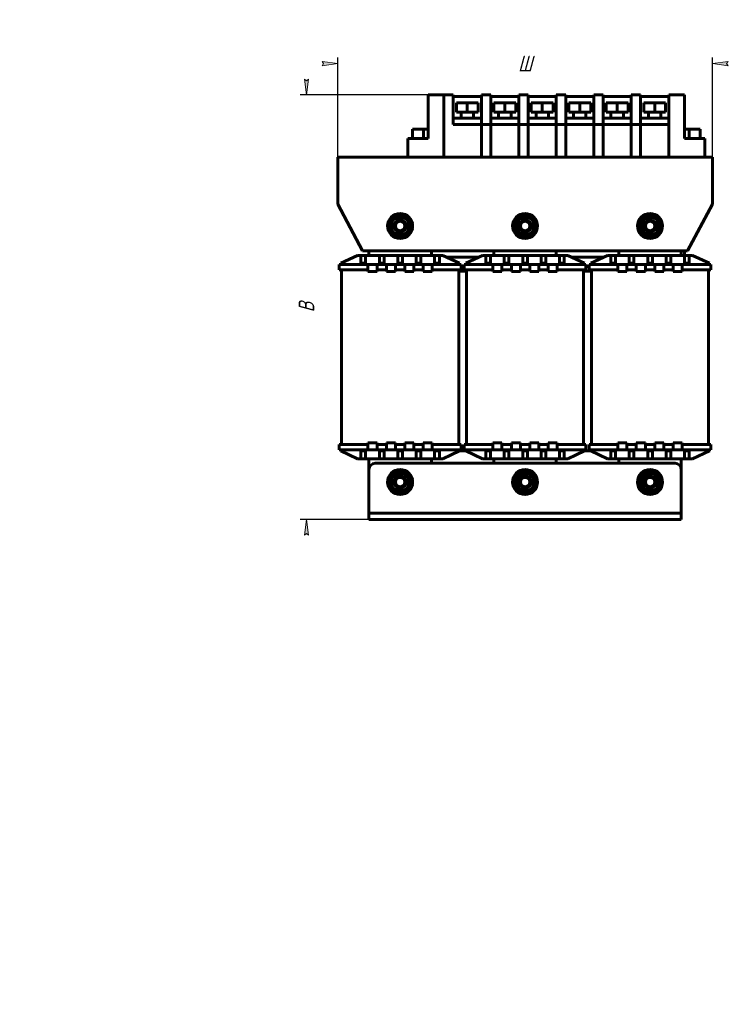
# Model space of a CAD drawing. Header units: millimetres. Extents: x 0 to 420, y 0 to 594.
# Tile 1 of 6: x 0 to 226, y 0 to 315. Entities that reach past the tile are written whole.
import ezdxf

# ---------------------------------------------------------------- set-up
doc = ezdxf.new("R2010")
doc.units = ezdxf.units.MM
doc.linetypes.add('K5LT_BASIC', pattern=[0])
doc.linetypes.add('K5LT_THIN', pattern=[0])
doc.layers.add('Системный слой', color=7, linetype='Continuous')
doc.styles.add('KDIMTEXTSTYLE', font='GOST_AU.SHX', dxfattribs={"width": 0.96, "oblique": 15, "height": 5})
doc.dimstyles.new('KDIMSTYLE (1.00)', dxfattribs={"dimtxt": 5, "dimasz": 1, "dimexe": 2, "dimexo": 0, "dimgap": 1, "dimtad": 1, "dimtxsty": 'KDIMTEXTSTYLE', "dimsah": 1, "dimcen": 0, "dimdle": 1, "dimadec": 0, "dimazin": 0, "dimtfac": 0.667, "dimtmove": 0, "dimatfit": 3, "dimfxl": 1, "dimtvp": 1, "dimtolj": 1, "dimtzin": 0, "dimarcsym": 0})

# ---------------------------------------------------------------- blocks, each defined once
blk = doc.blocks.new('U0')
at = {"layer": 'Системный слой', "color": 150, "linetype": 'K5LT_BASIC', "lineweight": 60, "true_color": 0x0080ff}
for p, q in [((142.3, 236.66), (141.3, 236.07)), ((146.79, 239.28), (146.05, 238.85))]:
    blk.add_line(p, q, dxfattribs=at)
blk = doc.blocks.new('U1')
at = {"layer": 'Системный слой', "color": 150, "linetype": 'K5LT_BASIC', "lineweight": 60, "true_color": 0x0080ff}
for p, q in [((111.8, 239.83), (111.8, 241.28)), ((111.8, 171.28), (111.8, 174.73))]:
    blk.add_line(p, q, dxfattribs=at)
blk = doc.blocks.new('U2')
at = {"layer": 'Системный слой', "color": 150, "linetype": 'K5LT_BASIC', "lineweight": 60, "true_color": 0x0080ff}
for start, end in [(107.9374, 147.0173), (47.9374, 87.0173), (167.9374, 207.0173), (347.9374, 27.0173), (227.9374, 247.4773), (258.2791, 267.0173), (287.9374, 327.0173)]:
    blk.add_arc((161.8, 167.28), 3.18, start, end, dxfattribs=at)
blk = doc.blocks.new('U3')
at = {"layer": 'Системный слой', "color": 150, "linetype": 'K5LT_BASIC', "lineweight": 60, "true_color": 0x0080ff}
for p, q in [((171.8, 241.28), (171.8, 239.83)), ((171.8, 174.73), (171.8, 173.28))]:
    blk.add_line(p, q, dxfattribs=at)
blk = doc.blocks.new('U4')
at = {"layer": 'Системный слой', "color": 150, "linetype": 'K5LT_BASIC', "lineweight": 60, "true_color": 0x0080ff}
for p, q in [((151.8, 239.83), (151.8, 241.28)), ((151.8, 173.28), (151.8, 174.73))]:
    blk.add_line(p, q, dxfattribs=at)
blk = doc.blocks.new('U5')
at = {"layer": 'Системный слой', "color": 150, "linetype": 'K5LT_BASIC', "lineweight": 60, "true_color": 0x0080ff}
for p, q in [((101.8, 271.28), (124.3, 271.28)), ((219.3, 271.28), (221.8, 271.28))]:
    blk.add_line(p, q, dxfattribs=at)
blk = doc.blocks.new('U6')
at = {"layer": 'Системный слой', "color": 150, "linetype": 'K5LT_BASIC', "lineweight": 60, "true_color": 0x0080ff}
for start, end in [(107.9374, 147.0173), (47.9374, 87.0173), (167.9374, 207.0173), (347.9374, 27.0173), (227.9374, 247.4773), (258.2791, 267.0173), (287.9374, 327.0173)]:
    blk.add_arc((121.8, 167.28), 3.18, start, end, dxfattribs=at)
blk = doc.blocks.new('U7')
at = {"layer": 'Системный слой', "color": 150, "linetype": 'K5LT_BASIC', "lineweight": 60, "true_color": 0x0080ff}
for start, end in [(107.9374, 147.0173), (47.9374, 87.0173), (167.9374, 207.0173), (347.9374, 27.0173), (227.9374, 247.4773), (258.2791, 267.0173), (287.9374, 327.0173)]:
    blk.add_arc((161.8, 249.28), 3.18, start, end, dxfattribs=at)
blk = doc.blocks.new('U8')
at = {"layer": 'Системный слой', "color": 150, "linetype": 'K5LT_BASIC', "lineweight": 60, "true_color": 0x0080ff}
for p, q in [((211.8, 241.28), (211.8, 239.83)), ((211.8, 174.73), (211.8, 171.28))]:
    blk.add_line(p, q, dxfattribs=at)
blk = doc.blocks.new('U9')
at = {"layer": 'Системный слой', "color": 150, "linetype": 'K5LT_BASIC', "lineweight": 60, "true_color": 0x0080ff}
for p, q in [((191.8, 239.83), (191.8, 241.28)), ((191.8, 173.28), (191.8, 174.73))]:
    blk.add_line(p, q, dxfattribs=at)
blk = doc.blocks.new('U10')
at = {"layer": 'Системный слой', "color": 150, "linetype": 'K5LT_BASIC', "lineweight": 60, "true_color": 0x0080ff}
for start, end in [(107.9374, 147.0173), (47.9374, 87.0173), (167.9374, 207.0173), (347.9374, 27.0173), (227.9374, 247.4773), (258.2791, 267.0173), (287.9374, 327.0173)]:
    blk.add_arc((201.8, 167.28), 3.18, start, end, dxfattribs=at)
blk = doc.blocks.new('U11')
at = {"layer": 'Системный слой', "color": 150, "linetype": 'K5LT_BASIC', "lineweight": 60, "true_color": 0x0080ff}
for start, end in [(107.9374, 147.0173), (47.9374, 87.0173), (167.9374, 207.0173), (347.9374, 27.0173), (227.9374, 247.4773), (258.2791, 267.0173), (287.9374, 327.0173)]:
    blk.add_arc((201.8, 249.28), 3.18, start, end, dxfattribs=at)
blk = doc.blocks.new('U12')
at = {"layer": 'Системный слой', "color": 150, "linetype": 'K5LT_BASIC', "lineweight": 60, "true_color": 0x0080ff}
for p, q in [((177.55, 238.85), (176.81, 239.28)), ((182.3, 236.07), (181.3, 236.66))]:
    blk.add_line(p, q, dxfattribs=at)
blk = doc.blocks.new('U13')
at = {"layer": 'Системный слой', "color": 150, "linetype": 'K5LT_BASIC', "lineweight": 60, "true_color": 0x0080ff}
for p, q in [((143.05, 234.78), (140.8, 234.78)), ((182.8, 234.78), (180.55, 234.78))]:
    blk.add_line(p, q, dxfattribs=at)
blk = doc.blocks.new('U14')
at = {"layer": 'Системный слой', "color": 150, "linetype": 'K5LT_BASIC', "lineweight": 60, "true_color": 0x0080ff}
for p, q in [((131.8, 241.28), (131.8, 239.83)), ((131.8, 174.73), (131.8, 173.28))]:
    blk.add_line(p, q, dxfattribs=at)
blk = doc.blocks.new('U15')
at = {"layer": 'Системный слой', "color": 150, "linetype": 'K5LT_BASIC', "lineweight": 60, "true_color": 0x0080ff}
for start, end in [(107.9374, 147.0173), (47.9374, 87.0173), (167.9374, 207.0173), (347.9374, 27.0173), (227.9374, 247.4773), (258.2791, 267.0173), (287.9374, 327.0173)]:
    blk.add_arc((121.8, 249.28), 3.18, start, end, dxfattribs=at)
blk = doc.blocks.new('KDIMARROW_01')
at = {"layer": 'Системный слой'}
blk.add_hatch(color=0, dxfattribs=at).paths.add_polyline_path([(0, 0), (-5, 0.66), (-4.5, 0), (-5, -0.66)])
at = {"layer": 'Системный слой', "color": 0, "linetype": 'K5LT_THIN', "lineweight": 18}
for p, q in [((-4.5, 0), (-5, 0.66)), ((-5, 0.66), (0, 0)), ((0, 0), (-5, -0.66)), ((-5, -0.66), (-4.5, 0)), ((0, 0), (-1, 0))]:
    blk.add_line(p, q, dxfattribs=at)

msp = doc.modelspace()

# ---------------------------------------------------------------- linework, layer by layer
at = {"layer": 'Системный слой', "color": 150, "linetype": 'K5LT_BASIC', "lineweight": 60, "true_color": 0x0080ff}
for p, q in [((130.801, 277.282), (130.801, 291.282)), ((130.801, 291.282), (135.801, 291.282)), ((135.801, 271.282), (135.801, 291.282)), ((138.801, 291.282), (135.801, 291.282)), ((135.801, 271.282), (135.801, 291.282)), ((138.801, 291.282), (138.801, 281.782)), ((138.801, 290.782), (147.801, 290.782)), ((147.801, 271.282), (147.801, 291.282)), ((150.801, 291.282), (147.801, 291.282)), ((150.801, 291.282), (150.801, 281.782)), ((150.801, 290.782), (159.801, 290.782)), ((162.801, 291.282), (159.801, 291.282)), ((159.801, 271.282), (159.801, 291.282)), ((162.801, 291.282), (162.801, 281.782)), ((162.801, 290.782), (171.801, 290.782)), ((171.801, 271.282), (171.801, 291.282)), ((174.801, 291.282), (171.801, 291.282)), ((174.801, 291.282), (174.801, 281.782)), ((174.801, 290.782), (183.801, 290.782)), ((183.801, 271.282), (183.801, 291.282)), ((186.801, 291.282), (183.801, 291.282)), ((186.801, 291.282), (186.801, 281.782)), ((186.801, 290.782), (195.801, 290.782)), ((198.801, 291.282), (195.801, 291.282)), ((195.801, 271.282), (195.801, 291.282)), ((198.801, 291.282), (198.801, 281.782)), ((198.801, 290.782), (207.801, 290.782)), ((207.801, 291.282), (212.801, 291.282)), ((207.801, 291.282), (207.801, 271.282)), ((212.801, 291.282), (212.801, 277.282)), ((139.801, 288.782), (143.301, 288.782)), ((139.801, 285.782), (139.801, 288.782)), ((143.301, 285.782), (143.301, 288.782)), ((143.301, 288.782), (146.801, 288.782)), ((146.801, 288.782), (146.801, 285.782)), ((151.801, 285.782), (151.801, 288.782)), ((151.801, 288.782), (155.301, 288.782)), ((155.301, 288.782), (158.801, 288.782)), ((155.301, 285.782), (155.301, 288.782)), ((158.801, 288.782), (158.801, 285.782)), ((163.801, 288.782), (167.301, 288.782)), ((163.801, 285.782), (163.801, 288.782)), ((167.301, 288.782), (170.801, 288.782)), ((167.301, 285.782), (167.301, 288.782)), ((170.801, 288.782), (170.801, 285.782)), ((175.801, 285.782), (175.801, 288.782)), ((175.801, 288.782), (179.301, 288.782)), ((179.301, 288.782), (182.801, 288.782)), ((179.301, 285.782), (179.301, 288.782)), ((182.801, 288.782), (182.801, 285.782)), ((187.801, 288.782), (191.301, 288.782)), ((187.801, 285.782), (187.801, 288.782)), ((191.301, 288.782), (194.801, 288.782)), ((191.301, 285.782), (191.301, 288.782)), ((194.801, 288.782), (194.801, 285.782)), ((199.801, 285.782), (199.801, 288.782)), ((199.801, 288.782), (203.301, 288.782)), ((203.301, 288.782), (206.801, 288.782)), ((203.301, 285.782), (203.301, 288.782)), ((206.801, 288.782), (206.801, 285.782)), ((139.801, 285.782), (143.301, 285.782)), ((141.301, 283.782), (141.301, 285.782)), ((143.301, 285.782), (146.801, 285.782)), ((145.301, 283.782), (145.301, 285.782)), ((151.801, 285.782), (155.301, 285.782)), ((153.301, 283.782), (153.301, 285.782)), ((155.301, 285.782), (158.801, 285.782)), ((157.301, 283.782), (157.301, 285.782)), ((163.801, 285.782), (167.301, 285.782)), ((165.301, 283.782), (165.301, 285.782)), ((167.301, 285.782), (170.801, 285.782)), ((169.301, 283.782), (169.301, 285.782)), ((175.801, 285.782), (179.301, 285.782)), ((177.301, 283.782), (177.301, 285.782)), ((177.301, 283.782), (177.301, 285.782)), ((179.301, 285.782), (182.801, 285.782)), ((181.301, 283.782), (181.301, 285.782)), ((181.301, 283.782), (181.301, 285.782)), ((187.801, 285.782), (191.301, 285.782)), ((189.301, 283.782), (189.301, 285.782)), ((191.301, 285.782), (194.801, 285.782)), ((193.301, 283.782), (193.301, 285.782)), ((199.801, 285.782), (203.301, 285.782)), ((201.301, 283.782), (201.301, 285.782)), ((203.301, 285.782), (206.801, 285.782)), ((205.301, 283.782), (205.301, 285.782)), ((138.801, 283.782), (147.801, 283.782)), ((138.801, 281.782), (150.801, 281.782)), ((150.801, 283.782), (159.801, 283.782)), ((150.801, 281.782), (150.801, 271.282)), ((150.801, 281.782), (162.801, 281.782)), ((162.801, 283.782), (171.801, 283.782)), ((162.801, 281.782), (162.801, 271.282)), ((162.801, 281.782), (174.801, 281.782)), ((174.801, 283.782), (183.801, 283.782)), ((174.801, 281.782), (186.801, 281.782)), ((174.801, 281.782), (174.801, 271.282)), ((186.801, 283.782), (195.801, 283.782)), ((186.801, 281.782), (186.801, 271.282)), ((186.801, 281.782), (198.801, 281.782)), ((198.801, 283.782), (207.801, 283.782)), ((198.801, 281.782), (207.801, 281.782)), ((198.801, 281.782), (198.801, 271.282)), ((207.801, 281.782), (207.801, 271.282)), ((125.801, 280.283), (129.301, 280.283)), ((125.801, 277.283), (125.801, 280.283)), ((129.301, 277.283), (129.301, 280.283)), ((129.301, 280.283), (130.801, 280.283)), ((212.801, 280.283), (214.301, 280.283)), ((214.301, 280.283), (217.801, 280.283)), ((214.301, 277.283), (214.301, 280.283)), ((217.801, 280.283), (217.801, 277.283)), ((124.301, 271.282), (124.301, 277.282)), ((124.301, 277.282), (130.801, 277.282)), ((125.801, 277.283), (129.301, 277.283)), ((129.301, 277.283), (130.801, 277.283)), ((212.801, 277.283), (214.301, 277.283)), ((212.801, 277.282), (219.301, 277.282)), ((214.301, 277.283), (217.801, 277.283)), ((219.301, 277.282), (219.301, 271.282)), ((101.801, 269.282), (101.801, 271.282)), ((135.801, 271.282), (124.301, 271.282)), ((150.801, 271.282), (135.801, 271.282)), ((162.801, 271.282), (147.801, 271.282)), ((174.801, 271.282), (159.801, 271.282)), ((186.801, 271.282), (171.801, 271.282)), ((198.801, 271.282), (183.801, 271.282)), ((207.801, 271.282), (195.801, 271.282)), ((219.301, 271.282), (207.801, 271.282)), ((221.801, 271.282), (221.801, 269.282)), ((101.801, 256.282), (101.801, 269.282)), ((221.801, 256.282), (221.801, 269.282)), ((101.801, 256.282), (109.801, 241.282)), ((213.801, 241.282), (221.801, 256.282)), ((121.35, 252.717), (118.601, 250.609)), ((122.95, 252.054), (121.35, 252.717)), ((161.35, 252.717), (158.601, 250.609)), ((162.95, 252.054), (161.35, 252.717)), ((201.35, 252.717), (198.601, 250.609)), ((202.95, 252.054), (201.35, 252.717)), ((118.601, 250.609), (119.052, 247.175)), ((124.55, 251.39), (122.95, 252.054)), ((125.001, 247.956), (124.55, 251.39)), ((158.601, 250.609), (159.052, 247.175)), ((164.55, 251.39), (162.95, 252.054)), ((165.001, 247.956), (164.55, 251.39)), ((198.601, 250.609), (199.052, 247.175)), ((204.55, 251.39), (202.95, 252.054)), ((205.001, 247.956), (204.55, 251.39)), ((119.052, 247.175), (122.252, 245.848)), ((120.582, 246.342), (120.652, 246.511)), ((121.203, 246.283), (121.155, 246.165)), ((122.252, 245.848), (125.001, 247.956)), ((159.052, 247.175), (162.252, 245.848)), ((160.582, 246.342), (160.652, 246.511)), ((161.203, 246.283), (161.155, 246.165)), ((162.252, 245.848), (165.001, 247.956)), ((199.052, 247.175), (202.252, 245.848)), ((200.582, 246.342), (200.652, 246.511)), ((201.203, 246.283), (201.155, 246.165)), ((202.252, 245.848), (205.001, 247.956)), ((108.162, 239.832), (102.801, 237.332)), ((109.251, 239.832), (108.162, 239.832)), ((109.251, 237.332), (109.251, 239.832)), ((109.251, 239.832), (110.751, 239.832)), ((109.801, 241.282), (213.801, 241.282)), ((110.751, 239.832), (110.751, 237.332)), ((115.151, 239.832), (110.751, 239.832)), ((115.151, 239.832), (116.651, 239.832)), ((115.151, 237.332), (115.151, 239.832)), ((116.651, 239.832), (116.651, 237.332)), ((121.051, 239.832), (116.651, 239.832)), ((121.051, 237.332), (121.051, 239.832)), ((121.051, 239.832), (122.551, 239.832)), ((122.551, 239.832), (122.551, 237.332)), ((126.951, 239.832), (122.551, 239.832)), ((126.951, 239.832), (128.451, 239.832)), ((126.951, 237.332), (126.951, 239.832)), ((128.451, 239.832), (128.451, 237.332)), ((132.851, 239.832), (128.451, 239.832)), ((132.851, 239.832), (134.351, 239.832)), ((132.851, 237.332), (132.851, 239.832)), ((134.351, 239.832), (134.351, 237.332)), ((135.44, 239.832), (134.351, 239.832)), ((140.801, 237.332), (135.44, 239.832)), ((148.162, 239.832), (142.801, 237.332)), ((149.251, 239.832), (148.162, 239.832)), ((149.251, 239.832), (150.751, 239.832)), ((149.251, 237.332), (149.251, 239.832)), ((150.751, 239.832), (150.751, 237.332)), ((155.151, 239.832), (150.751, 239.832)), ((155.151, 239.832), (156.651, 239.832)), ((155.151, 237.332), (155.151, 239.832)), ((156.651, 239.832), (156.651, 237.332)), ((161.051, 239.832), (156.651, 239.832)), ((161.051, 237.332), (161.051, 239.832)), ((161.051, 239.832), (162.551, 239.832)), ((162.551, 239.832), (162.551, 237.332)), ((166.951, 239.832), (162.551, 239.832)), ((166.951, 239.832), (168.451, 239.832)), ((166.951, 237.332), (166.951, 239.832)), ((168.451, 239.832), (168.451, 237.332)), ((172.851, 239.832), (168.451, 239.832)), ((172.851, 239.832), (174.351, 239.832)), ((172.851, 237.332), (172.851, 239.832)), ((174.351, 239.832), (174.351, 237.332)), ((175.44, 239.832), (174.351, 239.832)), ((180.801, 237.332), (175.44, 239.832)), ((188.162, 239.832), (182.801, 237.332)), ((189.251, 239.832), (188.162, 239.832)), ((189.251, 239.832), (190.751, 239.832)), ((189.251, 237.332), (189.251, 239.832)), ((190.751, 239.832), (190.751, 237.332)), ((195.151, 239.832), (190.751, 239.832)), ((195.151, 239.832), (196.651, 239.832)), ((195.151, 237.332), (195.151, 239.832)), ((196.651, 239.832), (196.651, 237.332)), ((201.051, 239.832), (196.651, 239.832)), ((201.051, 237.332), (201.051, 239.832)), ((201.051, 239.832), (202.551, 239.832)), ((202.551, 239.832), (202.551, 237.332)), ((206.951, 239.832), (202.551, 239.832)), ((206.951, 239.832), (208.451, 239.832)), ((206.951, 237.332), (206.951, 239.832)), ((208.451, 239.832), (208.451, 237.332)), ((212.851, 239.832), (208.451, 239.832)), ((212.851, 241.282), (212.851, 239.832)), ((212.851, 239.832), (214.351, 239.832)), ((212.851, 237.332), (212.851, 239.832)), ((214.351, 239.832), (214.351, 237.332)), ((215.44, 239.832), (214.351, 239.832)), ((220.801, 237.332), (215.44, 239.832)), ((102.301, 236.982), (108.301, 236.982)), ((102.301, 235.282), (102.301, 236.982)), ((102.801, 237.332), (102.801, 236.982)), ((108.301, 236.982), (111.501, 236.982)), ((109.251, 237.332), (109.251, 236.982)), ((110.751, 237.332), (109.251, 237.332)), ((110.751, 237.332), (110.751, 236.982)), ((111.501, 236.982), (111.501, 235.282)), ((114.401, 236.982), (111.501, 236.982)), ((114.401, 236.982), (117.401, 236.982)), ((114.401, 235.282), (114.401, 236.982)), ((116.651, 237.332), (115.151, 237.332)), ((115.151, 237.332), (115.151, 236.982)), ((116.651, 237.332), (116.651, 236.982)), ((120.301, 236.982), (117.401, 236.982)), ((117.401, 236.982), (117.401, 235.282)), ((120.301, 236.982), (123.301, 236.982)), ((120.301, 235.282), (120.301, 236.982)), ((122.551, 237.332), (121.051, 237.332)), ((121.051, 237.332), (121.051, 236.982)), ((122.551, 237.332), (122.551, 236.982)), ((123.301, 236.982), (123.301, 235.282)), ((126.201, 236.982), (123.301, 236.982)), ((126.201, 236.982), (129.201, 236.982)), ((126.201, 235.282), (126.201, 236.982)), ((128.451, 237.332), (126.951, 237.332)), ((126.951, 237.332), (126.951, 236.982)), ((128.451, 237.332), (128.451, 236.982)), ((132.101, 236.982), (129.201, 236.982)), ((129.201, 236.982), (129.201, 235.282)), ((132.101, 236.982), (135.301, 236.982)), ((132.101, 235.282), (132.101, 236.982)), ((134.351, 237.332), (132.851, 237.332)), ((132.851, 237.332), (132.851, 236.982)), ((134.351, 237.332), (134.351, 236.982)), ((135.301, 236.982), (141.301, 236.982)), ((136.619, 239.282), (146.983, 239.282)), ((140.801, 237.332), (140.801, 236.982)), ((141.301, 235.282), (141.301, 236.982)), ((142.301, 236.982), (148.301, 236.982)), ((142.301, 235.282), (142.301, 236.982)), ((142.801, 237.332), (142.801, 236.982)), ((148.301, 236.982), (151.501, 236.982)), ((150.751, 237.332), (149.251, 237.332)), ((149.251, 237.332), (149.251, 236.982)), ((150.751, 237.332), (150.751, 236.982)), ((151.501, 236.982), (151.501, 235.282)), ((154.401, 236.982), (151.501, 236.982)), ((154.401, 236.982), (157.401, 236.982)), ((154.401, 235.282), (154.401, 236.982)), ((156.651, 237.332), (155.151, 237.332)), ((155.151, 237.332), (155.151, 236.982)), ((156.651, 237.332), (156.651, 236.982)), ((160.301, 236.982), (157.401, 236.982)), ((157.401, 236.982), (157.401, 235.282)), ((160.301, 236.982), (163.301, 236.982)), ((160.301, 235.282), (160.301, 236.982)), ((162.551, 237.332), (161.051, 237.332)), ((161.051, 237.332), (161.051, 236.982)), ((162.551, 237.332), (162.551, 236.982)), ((163.301, 236.982), (163.301, 235.282)), ((166.201, 236.982), (163.301, 236.982)), ((166.201, 236.982), (169.201, 236.982)), ((166.201, 235.282), (166.201, 236.982)), ((168.451, 237.332), (166.951, 237.332)), ((166.951, 237.332), (166.951, 236.982)), ((168.451, 237.332), (168.451, 236.982)), ((172.101, 236.982), (169.201, 236.982)), ((169.201, 236.982), (169.201, 235.282)), ((172.101, 236.982), (175.301, 236.982)), ((172.101, 235.282), (172.101, 236.982)), ((174.351, 237.332), (172.851, 237.332)), ((172.851, 237.332), (172.851, 236.982)), ((174.351, 237.332), (174.351, 236.982)), ((175.301, 236.982), (181.301, 236.982)), ((176.619, 239.282), (186.983, 239.282)), ((180.801, 237.332), (180.801, 236.982)), ((181.301, 235.282), (181.301, 236.982)), ((182.301, 236.982), (188.301, 236.982)), ((182.301, 235.282), (182.301, 236.982)), ((182.801, 237.332), (182.801, 236.982)), ((188.301, 236.982), (191.501, 236.982)), ((190.751, 237.332), (189.251, 237.332)), ((189.251, 237.332), (189.251, 236.982)), ((190.751, 237.332), (190.751, 236.982)), ((191.501, 236.982), (191.501, 235.282)), ((194.401, 236.982), (191.501, 236.982)), ((194.401, 236.982), (197.401, 236.982)), ((194.401, 235.282), (194.401, 236.982)), ((196.651, 237.332), (195.151, 237.332)), ((195.151, 237.332), (195.151, 236.982)), ((196.651, 237.332), (196.651, 236.982)), ((200.301, 236.982), (197.401, 236.982)), ((197.401, 236.982), (197.401, 235.282)), ((200.301, 236.982), (203.301, 236.982)), ((200.301, 235.282), (200.301, 236.982)), ((202.551, 237.332), (201.051, 237.332)), ((201.051, 237.332), (201.051, 236.982)), ((202.551, 237.332), (202.551, 236.982)), ((203.301, 236.982), (203.301, 235.282)), ((206.201, 236.982), (203.301, 236.982)), ((206.201, 236.982), (209.201, 236.982)), ((206.201, 235.282), (206.201, 236.982)), ((208.451, 237.332), (206.951, 237.332)), ((206.951, 237.332), (206.951, 236.982)), ((208.451, 237.332), (208.451, 236.982)), ((212.101, 236.982), (209.201, 236.982)), ((209.201, 236.982), (209.201, 235.282)), ((212.101, 236.982), (215.301, 236.982)), ((212.101, 235.282), (212.101, 236.982)), ((214.351, 237.332), (212.851, 237.332)), ((212.851, 237.332), (212.851, 236.982)), ((214.351, 237.332), (214.351, 236.982)), ((215.301, 236.982), (221.301, 236.982)), ((220.801, 237.332), (220.801, 236.982)), ((221.301, 235.282), (221.301, 236.982)), ((102.301, 235.282), (108.301, 235.282)), ((103.051, 179.282), (103.051, 235.282)), ((108.301, 235.282), (111.501, 235.282)), ((111.501, 235.282), (111.501, 234.732)), ((111.501, 234.732), (114.401, 234.732)), ((114.401, 234.732), (114.401, 235.282)), ((114.401, 235.282), (117.401, 235.282)), ((117.401, 235.282), (117.401, 234.732)), ((117.401, 234.732), (120.301, 234.732)), ((120.301, 235.282), (123.301, 235.282)), ((120.301, 234.732), (120.301, 235.282)), ((123.301, 235.282), (123.301, 234.732)), ((123.301, 234.732), (126.201, 234.732)), ((126.201, 235.282), (129.201, 235.282)), ((126.201, 234.732), (126.201, 235.282)), ((129.201, 235.282), (129.201, 234.732)), ((129.201, 234.732), (132.101, 234.732)), ((132.101, 235.282), (135.301, 235.282)), ((132.101, 234.732), (132.101, 235.282)), ((135.301, 235.282), (141.301, 235.282)), ((140.551, 179.282), (140.551, 235.282)), ((142.301, 235.282), (148.301, 235.282)), ((143.051, 179.282), (143.051, 235.282)), ((148.301, 235.282), (151.501, 235.282)), ((151.501, 235.282), (151.501, 234.732)), ((151.501, 234.732), (154.401, 234.732)), ((154.401, 234.732), (154.401, 235.282)), ((154.401, 235.282), (157.401, 235.282)), ((157.401, 235.282), (157.401, 234.732)), ((157.401, 234.732), (160.301, 234.732)), ((160.301, 235.282), (163.301, 235.282)), ((160.301, 234.732), (160.301, 235.282)), ((163.301, 235.282), (163.301, 234.732)), ((163.301, 234.732), (166.201, 234.732)), ((166.201, 235.282), (169.201, 235.282)), ((166.201, 234.732), (166.201, 235.282)), ((169.201, 235.282), (169.201, 234.732)), ((169.201, 234.732), (172.101, 234.732)), ((172.101, 235.282), (175.301, 235.282)), ((172.101, 234.732), (172.101, 235.282)), ((175.301, 235.282), (181.301, 235.282)), ((180.551, 179.282), (180.551, 235.282)), ((182.301, 235.282), (188.301, 235.282)), ((183.051, 179.282), (183.051, 235.282)), ((188.301, 235.282), (191.501, 235.282)), ((191.501, 235.282), (191.501, 234.732)), ((191.501, 234.732), (194.401, 234.732)), ((194.401, 234.732), (194.401, 235.282)), ((194.401, 235.282), (197.401, 235.282)), ((197.401, 235.282), (197.401, 234.732)), ((197.401, 234.732), (200.301, 234.732)), ((200.301, 235.282), (203.301, 235.282)), ((200.301, 234.732), (200.301, 235.282)), ((203.301, 235.282), (203.301, 234.732)), ((203.301, 234.732), (206.201, 234.732)), ((206.201, 235.282), (209.201, 235.282)), ((206.201, 234.732), (206.201, 235.282)), ((209.201, 235.282), (209.201, 234.732)), ((209.201, 234.732), (212.101, 234.732)), ((212.101, 235.282), (215.301, 235.282)), ((212.101, 234.732), (212.101, 235.282)), ((215.301, 235.282), (221.301, 235.282)), ((220.551, 179.282), (220.551, 235.282)), ((111.501, 179.282), (111.501, 179.832)), ((114.401, 179.832), (111.501, 179.832)), ((114.401, 179.832), (114.401, 179.282)), ((120.301, 179.832), (117.401, 179.832)), ((117.401, 179.282), (117.401, 179.832)), ((120.301, 179.832), (120.301, 179.282)), ((123.301, 179.282), (123.301, 179.832)), ((126.201, 179.832), (123.301, 179.832)), ((126.201, 179.832), (126.201, 179.282)), ((129.201, 179.282), (129.201, 179.832)), ((132.101, 179.832), (129.201, 179.832)), ((132.101, 179.832), (132.101, 179.282)), ((151.501, 179.282), (151.501, 179.832)), ((154.401, 179.832), (151.501, 179.832)), ((154.401, 179.832), (154.401, 179.282)), ((160.301, 179.832), (157.401, 179.832)), ((157.401, 179.282), (157.401, 179.832)), ((160.301, 179.832), (160.301, 179.282)), ((163.301, 179.282), (163.301, 179.832)), ((166.201, 179.832), (163.301, 179.832)), ((166.201, 179.832), (166.201, 179.282)), ((169.201, 179.282), (169.201, 179.832)), ((172.101, 179.832), (169.201, 179.832)), ((172.101, 179.832), (172.101, 179.282)), ((191.501, 179.282), (191.501, 179.832)), ((194.401, 179.832), (191.501, 179.832)), ((194.401, 179.832), (194.401, 179.282)), ((200.301, 179.832), (197.401, 179.832)), ((197.401, 179.282), (197.401, 179.832)), ((200.301, 179.832), (200.301, 179.282)), ((203.301, 179.282), (203.301, 179.832)), ((206.201, 179.832), (203.301, 179.832)), ((206.201, 179.832), (206.201, 179.282)), ((209.201, 179.282), (209.201, 179.832)), ((212.101, 179.832), (209.201, 179.832)), ((212.101, 179.832), (212.101, 179.282)), ((102.301, 179.282), (108.301, 179.282)), ((102.301, 179.282), (102.301, 177.582)), ((102.301, 177.582), (108.301, 177.582)), ((102.801, 177.232), (102.801, 177.582)), ((102.801, 177.232), (108.162, 174.732)), ((108.301, 179.282), (111.501, 179.282)), ((108.301, 177.582), (111.501, 177.582)), ((109.251, 177.232), (109.251, 177.582)), ((109.251, 174.732), (109.251, 177.232)), ((109.251, 177.232), (110.751, 177.232)), ((110.751, 177.232), (110.751, 177.582)), ((110.751, 177.232), (110.751, 174.732)), ((111.501, 179.282), (111.501, 177.582)), ((114.401, 177.582), (111.501, 177.582)), ((114.401, 179.282), (117.401, 179.282)), ((114.401, 177.582), (114.401, 179.282)), ((114.401, 177.582), (117.401, 177.582)), ((115.151, 177.232), (115.151, 177.582)), ((115.151, 177.232), (116.651, 177.232)), ((115.151, 174.732), (115.151, 177.232)), ((116.651, 177.232), (116.651, 177.582)), ((116.651, 177.232), (116.651, 174.732)), ((117.401, 179.282), (117.401, 177.582)), ((120.301, 177.582), (117.401, 177.582)), ((120.301, 177.582), (120.301, 179.282)), ((120.301, 179.282), (123.301, 179.282)), ((120.301, 177.582), (123.301, 177.582)), ((121.051, 177.232), (121.051, 177.582)), ((121.051, 177.232), (122.551, 177.232)), ((121.051, 174.732), (121.051, 177.232)), ((122.551, 177.232), (122.551, 177.582)), ((122.551, 177.232), (122.551, 174.732)), ((123.301, 179.282), (123.301, 177.582)), ((126.201, 177.582), (123.301, 177.582)), ((126.201, 179.282), (129.201, 179.282)), ((126.201, 177.582), (126.201, 179.282)), ((126.201, 177.582), (129.201, 177.582)), ((126.951, 177.232), (126.951, 177.582)), ((126.951, 177.232), (128.451, 177.232)), ((126.951, 174.732), (126.951, 177.232)), ((128.451, 177.232), (128.451, 177.582)), ((128.451, 177.232), (128.451, 174.732)), ((129.201, 179.282), (129.201, 177.582)), ((132.101, 177.582), (129.201, 177.582)), ((132.101, 177.582), (132.101, 179.282)), ((132.101, 179.282), (135.301, 179.282)), ((132.101, 177.582), (135.301, 177.582)), ((132.851, 177.232), (132.851, 177.582)), ((132.851, 174.732), (132.851, 177.232)), ((132.851, 177.232), (134.351, 177.232)), ((134.351, 177.232), (134.351, 177.582)), ((134.351, 177.232), (134.351, 174.732)), ((135.301, 179.282), (141.301, 179.282)), ((135.301, 177.582), (141.301, 177.582)), ((135.44, 174.732), (140.801, 177.232)), ((140.801, 177.232), (140.801, 177.582)), ((142.801, 177.282), (140.801, 177.282)), ((141.301, 179.282), (141.301, 177.582)), ((142.301, 179.282), (148.301, 179.282)), ((142.301, 179.282), (142.301, 177.582)), ((142.301, 177.582), (148.301, 177.582)), ((142.801, 177.232), (142.801, 177.582)), ((142.801, 177.232), (148.162, 174.732)), ((148.301, 179.282), (151.501, 179.282)), ((148.301, 177.582), (151.501, 177.582)), ((149.251, 177.232), (149.251, 177.582)), ((149.251, 174.732), (149.251, 177.232)), ((149.251, 177.232), (150.751, 177.232)), ((150.751, 177.232), (150.751, 177.582)), ((150.751, 177.232), (150.751, 174.732)), ((151.501, 179.282), (151.501, 177.582)), ((154.401, 177.582), (151.501, 177.582)), ((154.401, 179.282), (157.401, 179.282)), ((154.401, 177.582), (154.401, 179.282)), ((154.401, 177.582), (157.401, 177.582)), ((155.151, 177.232), (155.151, 177.582)), ((155.151, 177.232), (156.651, 177.232)), ((155.151, 174.732), (155.151, 177.232)), ((156.651, 177.232), (156.651, 177.582)), ((156.651, 177.232), (156.651, 174.732)), ((157.401, 179.282), (157.401, 177.582)), ((160.301, 177.582), (157.401, 177.582)), ((160.301, 177.582), (160.301, 179.282)), ((160.301, 179.282), (163.301, 179.282)), ((160.301, 177.582), (163.301, 177.582)), ((161.051, 177.232), (161.051, 177.582)), ((161.051, 177.232), (162.551, 177.232)), ((161.051, 174.732), (161.051, 177.232)), ((162.551, 177.232), (162.551, 177.582)), ((162.551, 177.232), (162.551, 174.732)), ((163.301, 179.282), (163.301, 177.582)), ((166.201, 177.582), (163.301, 177.582)), ((166.201, 179.282), (169.201, 179.282)), ((166.201, 177.582), (166.201, 179.282)), ((166.201, 177.582), (169.201, 177.582)), ((166.951, 177.232), (166.951, 177.582)), ((166.951, 177.232), (168.451, 177.232)), ((166.951, 174.732), (166.951, 177.232)), ((168.451, 177.232), (168.451, 177.582)), ((168.451, 177.232), (168.451, 174.732)), ((169.201, 179.282), (169.201, 177.582)), ((172.101, 177.582), (169.201, 177.582)), ((172.101, 177.582), (172.101, 179.282)), ((172.101, 179.282), (175.301, 179.282)), ((172.101, 177.582), (175.301, 177.582)), ((172.851, 177.232), (172.851, 177.582)), ((172.851, 174.732), (172.851, 177.232)), ((172.851, 177.232), (174.351, 177.232)), ((174.351, 177.232), (174.351, 177.582)), ((174.351, 177.232), (174.351, 174.732)), ((175.301, 179.282), (181.301, 179.282)), ((175.301, 177.582), (181.301, 177.582)), ((175.44, 174.732), (180.801, 177.232)), ((180.801, 177.232), (180.801, 177.582)), ((182.801, 177.282), (180.801, 177.282)), ((181.301, 179.282), (181.301, 177.582)), ((182.301, 179.282), (188.301, 179.282)), ((182.301, 179.282), (182.301, 177.582)), ((182.301, 177.582), (188.301, 177.582)), ((182.801, 177.232), (182.801, 177.582)), ((182.801, 177.232), (188.162, 174.732)), ((188.301, 179.282), (191.501, 179.282)), ((188.301, 177.582), (191.501, 177.582)), ((189.251, 177.232), (189.251, 177.582)), ((189.251, 174.732), (189.251, 177.232)), ((189.251, 177.232), (190.751, 177.232)), ((190.751, 177.232), (190.751, 177.582)), ((190.751, 177.232), (190.751, 174.732)), ((191.501, 179.282), (191.501, 177.582)), ((194.401, 177.582), (191.501, 177.582)), ((194.401, 179.282), (197.401, 179.282)), ((194.401, 177.582), (194.401, 179.282)), ((194.401, 177.582), (197.401, 177.582)), ((195.151, 177.232), (195.151, 177.582)), ((195.151, 177.232), (196.651, 177.232)), ((195.151, 174.732), (195.151, 177.232)), ((196.651, 177.232), (196.651, 177.582)), ((196.651, 177.232), (196.651, 174.732)), ((197.401, 179.282), (197.401, 177.582)), ((200.301, 177.582), (197.401, 177.582)), ((200.301, 177.582), (200.301, 179.282)), ((200.301, 179.282), (203.301, 179.282)), ((200.301, 177.582), (203.301, 177.582)), ((201.051, 177.232), (201.051, 177.582)), ((201.051, 177.232), (202.551, 177.232)), ((201.051, 174.732), (201.051, 177.232)), ((202.551, 177.232), (202.551, 177.582)), ((202.551, 177.232), (202.551, 174.732)), ((203.301, 179.282), (203.301, 177.582)), ((206.201, 177.582), (203.301, 177.582)), ((206.201, 179.282), (209.201, 179.282)), ((206.201, 177.582), (206.201, 179.282)), ((206.201, 177.582), (209.201, 177.582)), ((206.951, 177.232), (206.951, 177.582)), ((206.951, 177.232), (208.451, 177.232)), ((206.951, 174.732), (206.951, 177.232)), ((208.451, 177.232), (208.451, 177.582)), ((208.451, 177.232), (208.451, 174.732)), ((209.201, 179.282), (209.201, 177.582)), ((212.101, 177.582), (209.201, 177.582)), ((212.101, 177.582), (212.101, 179.282)), ((212.101, 179.282), (215.301, 179.282)), ((212.101, 177.582), (215.301, 177.582)), ((212.851, 177.232), (212.851, 177.582)), ((212.851, 174.732), (212.851, 177.232)), ((212.851, 177.232), (214.351, 177.232)), ((214.351, 177.232), (214.351, 177.582)), ((214.351, 177.232), (214.351, 174.732)), ((215.301, 179.282), (221.301, 179.282)), ((215.301, 177.582), (221.301, 177.582)), ((215.44, 174.732), (220.801, 177.232)), ((220.801, 177.232), (220.801, 177.582)), ((221.301, 179.282), (221.301, 177.582)), ((109.251, 174.732), (108.162, 174.732)), ((110.751, 174.732), (109.251, 174.732)), ((115.151, 174.732), (110.751, 174.732)), ((116.651, 174.732), (115.151, 174.732)), ((121.051, 174.732), (116.651, 174.732)), ((122.551, 174.732), (121.051, 174.732)), ((126.951, 174.732), (122.551, 174.732)), ((128.451, 174.732), (126.951, 174.732)), ((132.851, 174.732), (128.451, 174.732)), ((134.351, 174.732), (132.851, 174.732)), ((135.44, 174.732), (134.351, 174.732)), ((149.251, 174.732), (148.162, 174.732)), ((150.751, 174.732), (149.251, 174.732)), ((155.151, 174.732), (150.751, 174.732)), ((156.651, 174.732), (155.151, 174.732)), ((161.051, 174.732), (156.651, 174.732)), ((162.551, 174.732), (161.051, 174.732)), ((166.951, 174.732), (162.551, 174.732)), ((168.451, 174.732), (166.951, 174.732)), ((172.851, 174.732), (168.451, 174.732)), ((174.351, 174.732), (172.851, 174.732)), ((175.44, 174.732), (174.351, 174.732)), ((189.251, 174.732), (188.162, 174.732)), ((190.751, 174.732), (189.251, 174.732)), ((195.151, 174.732), (190.751, 174.732)), ((196.651, 174.732), (195.151, 174.732)), ((201.051, 174.732), (196.651, 174.732)), ((202.551, 174.732), (201.051, 174.732)), ((206.951, 174.732), (202.551, 174.732)), ((208.451, 174.732), (206.951, 174.732)), ((212.851, 174.732), (208.451, 174.732)), ((214.351, 174.732), (212.851, 174.732)), ((215.44, 174.732), (214.351, 174.732)), ((111.801, 157.282), (111.801, 171.282)), ((113.801, 173.282), (209.801, 173.282)), ((121.35, 170.717), (118.601, 168.609)), ((122.95, 170.054), (121.35, 170.717)), ((161.35, 170.717), (158.601, 168.609)), ((162.95, 170.054), (161.35, 170.717)), ((201.35, 170.717), (198.601, 168.609)), ((202.95, 170.054), (201.35, 170.717)), ((211.801, 157.282), (211.801, 171.282)), ((118.601, 168.609), (119.052, 165.175)), ((124.55, 169.39), (122.95, 170.054)), ((125.001, 165.956), (124.55, 169.39)), ((158.601, 168.609), (159.052, 165.175)), ((164.55, 169.39), (162.95, 170.054)), ((165.001, 165.956), (164.55, 169.39)), ((198.601, 168.609), (199.052, 165.175)), ((204.55, 169.39), (202.95, 170.054)), ((205.001, 165.956), (204.55, 169.39)), ((119.052, 165.175), (122.252, 163.848)), ((120.582, 164.342), (120.652, 164.511)), ((121.203, 164.283), (121.155, 164.165)), ((122.252, 163.848), (125.001, 165.956)), ((159.052, 165.175), (162.252, 163.848)), ((160.582, 164.342), (160.652, 164.511)), ((161.203, 164.283), (161.155, 164.165)), ((162.252, 163.848), (165.001, 165.956)), ((199.052, 165.175), (202.252, 163.848)), ((200.582, 164.342), (200.652, 164.511)), ((201.203, 164.283), (201.155, 164.165)), ((202.252, 163.848), (205.001, 165.956)), ((111.801, 157.282), (113.801, 157.282)), ((111.801, 155.282), (111.801, 157.282)), ((113.801, 155.282), (111.801, 155.282)), ((113.801, 157.282), (209.801, 157.282)), ((113.801, 155.282), (209.801, 155.282)), ((209.801, 157.282), (211.801, 157.282)), ((211.801, 155.282), (209.801, 155.282)), ((211.801, 157.282), (211.801, 155.282))]:
    msp.add_line(p, q, dxfattribs=at)
for centre, radius in [((121.801, 249.282), 4), ((161.801, 249.282), 4), ((201.801, 249.282), 4), ((121.801, 249.282), 2.875), ((121.801, 249.282), 1.5), ((161.801, 249.282), 2.875), ((161.801, 249.282), 1.5), ((201.801, 249.282), 2.875), ((201.801, 249.282), 1.5), ((121.801, 167.282), 4), ((161.801, 167.282), 4), ((201.801, 167.282), 4), ((121.801, 167.282), 2.875), ((121.801, 167.282), 1.5), ((161.801, 167.282), 2.875), ((161.801, 167.282), 1.5), ((201.801, 167.282), 2.875), ((201.801, 167.282), 1.5)]:
    msp.add_circle(centre, radius, dxfattribs=at)
for centre, radius, start, end in [((121.801, 249.282), 2, 67.47733, 247.47733), ((121.801, 249.282), 2, 247.47733, 67.47733), ((161.801, 249.282), 2, 67.47733, 247.47733), ((161.801, 249.282), 2, 247.47733, 67.47733), ((201.801, 249.282), 2, 67.47733, 247.47733), ((201.801, 249.282), 2, 247.47733, 67.47733), ((121.801, 249.282), 3.183, 247.47733, 258.27912), ((161.801, 249.282), 3.183, 247.47733, 258.27912), ((201.801, 249.282), 3.183, 247.47733, 258.27912), ((140.801, 230.782), 4, 90, 93.58332), ((182.801, 230.782), 4, 86.41668, 90), ((113.801, 171.282), 2, 90, 180), ((209.801, 171.282), 2, 0, 90), ((121.801, 167.282), 2, 67.47733, 247.47733), ((121.801, 167.282), 2, 247.47733, 67.47733), ((161.801, 167.282), 2, 67.47733, 247.47733), ((161.801, 167.282), 2, 247.47733, 67.47733), ((201.801, 167.282), 2, 67.47733, 247.47733), ((201.801, 167.282), 2, 247.47733, 67.47733), ((121.801, 167.282), 3.183, 247.47733, 258.27912), ((161.801, 167.282), 3.183, 247.47733, 258.27912), ((201.801, 167.282), 3.183, 247.47733, 258.27912)]:
    msp.add_arc(centre, radius, start, end, dxfattribs=at)

# ---------------------------------------------------------------- block references
at = {"layer": 'Системный слой'}
for name in ['U5', 'U15', 'U7', 'U11', 'U1', 'U14', 'U4', 'U3', 'U9', 'U8', 'U0', 'U12', 'U13', 'U6', 'U2', 'U10']:
    msp.add_blockref(name, (0, 0), dxfattribs=at)

# ---------------------------------------------------------------- dimensions: what is measured, and where the dimension line sits
at = {"layer": 'Системный слой', "color": 7}
msp.add_linear_dim(base=(101.801, 301.282), p1=(221.801, 269.282), p2=(101.801, 269.282), location=(161.801, 301.282), text='\\H5.0;\\W0.965;\\Q15;\\H5.0;\\W0.965;\\Q15;\\Q15;Ш', dimstyle='KDIMSTYLE (1.00)', override={"dimexo": 0, "dimblk1": 'KDIMARROW_01', "dimblk2": 'KDIMARROW_01', "dimse1": 0, "dimse2": 0, "dimclrt": 7, "dimtolj": 1}, dxfattribs=at).render()
msp.add_linear_dim(base=(91.801, 155.282), p1=(130.801, 291.282), p2=(113.801, 155.282), angle=90, location=(91.801, 223.282), text='\\H5.0;\\W0.965;\\Q15;\\H5.0;\\W0.965;\\Q15;\\Q15;В', dimstyle='KDIMSTYLE (1.00)', override={"dimexo": 0, "dimblk1": 'KDIMARROW_01', "dimblk2": 'KDIMARROW_01', "dimse1": 0, "dimse2": 0, "dimclrt": 7, "dimtolj": 1}, dxfattribs=at).render()

doc.saveas('drawing.dxf')
